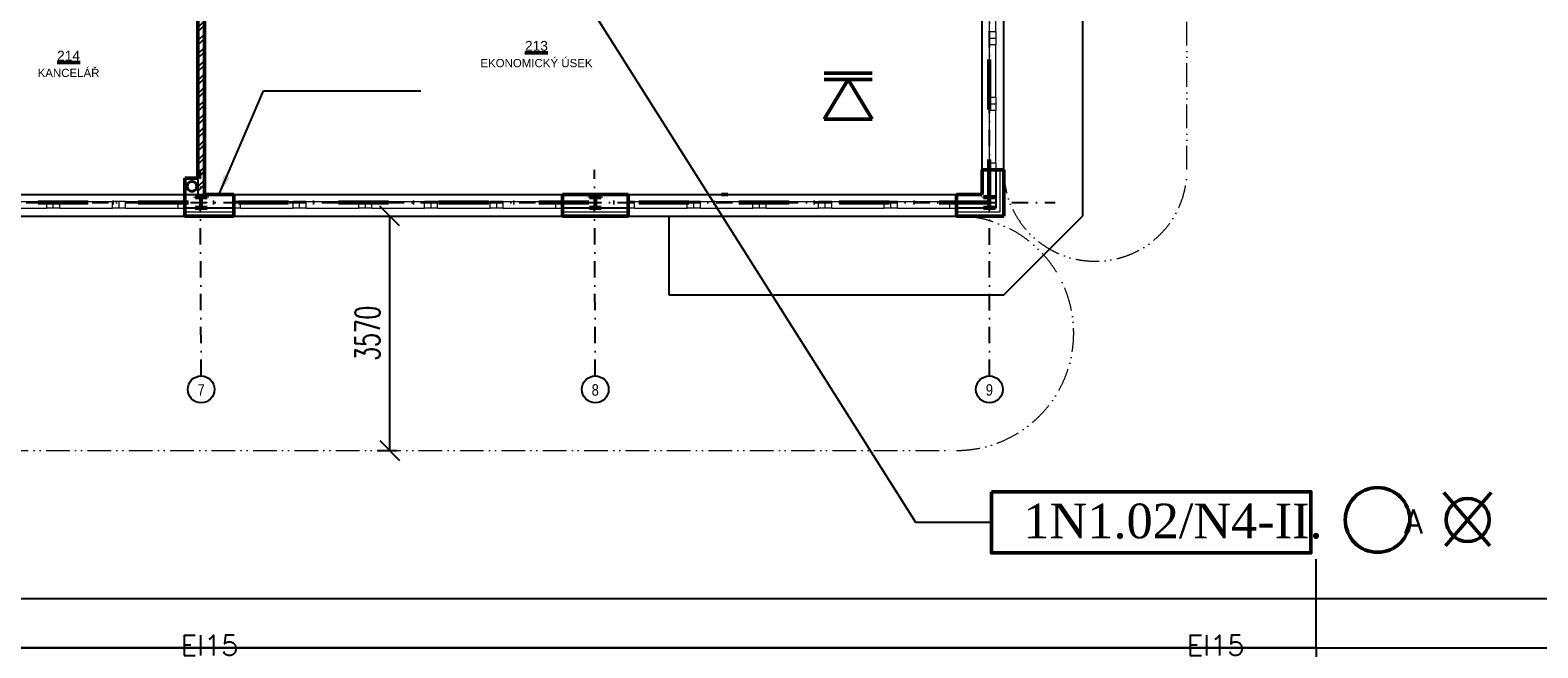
# Model space of a CAD drawing. Header units: millimetres. Extents: x 2886542 to 7567581, y -792623 to 134766.
# Tile 190 of 256: x 4626336 to 4649289, y -336834 to -327429. Entities that reach past the tile are written whole.
import ezdxf
from ezdxf.enums import TextEntityAlignment as Align

# ---------------------------------------------------------------- set-up
doc = ezdxf.new("R2010")
doc.units = ezdxf.units.MM
for name, pattern in [('ACAD_ISO04W100', [30, 24, -3, 0, -3]), ('ACAD_ISO12W100', [21, 12, -3, 0, -3, 0, -3]), ('DASHDOT', [1, 0.5, -0.25, 0, -0.25]), ('DASHDOTX2', [50.8, 25.4, -12.7, 0, -12.7])]:
    doc.linetypes.add(name, pattern=pattern)
for name, color, linetype, lineweight in [('CKIZOLACE', 1, 'Continuous', 18), ('CKOKNA', 1, 'Continuous', 18), ('CKPOPISM', 250, 'Continuous', 50), ('CKPOPISM_POPIS', 3, 'Continuous', 25), ('CKPROSTUPY_NADROVINOU', 7, 'DASHDOT', 25), ('CKRASTR_POPIS', 3, 'Continuous', 25), ('CKSTENY_PODROVINOU', 7, 'Continuous', 25), ('CKSTENY_REZ', 6, 'Continuous', 50), ('CSPROFILY_OSY', 1, 'DASHDOT', 18), ('CSPROFILY_REZY', 4, 'Continuous', 50), ('pohledy', 7, 'Continuous', 25), ('Text obecně', 7, 'Continuous', 25), ('ZTI-DEŠŤOVÁ-KANALIZACE', 210, 'Continuous', 40)]:
    doc.layers.add(name, color=color, linetype=linetype, lineweight=lineweight)
doc.layers.add('požárničina', color=10, linetype='Continuous')
doc.layers.add('srafy', color=251, linetype='Continuous')
doc.styles.add('ARIAL', font='arial.ttf')
doc.styles.add('DVERE', font='SIMPLEX.shx', dxfattribs={"width": 0.65})
doc.styles.add('ROMANT', font='romant')
doc.styles.get("Standard").update_dxf_attribs({"font": 'arial.ttf'})
doc.linetypes.add('IZOLACE_POLYSTYREN_EXPANDOVANY', pattern='A,1,[224,CADKON.SHX,S=0.01,R=0,X=-0.5,Y=-1.74],-2', length=3)
doc.dimstyles.new('1_75', dxfattribs={"dimscale": 75, "dimtxt": 2.5, "dimasz": 2, "dimexe": 0.7, "dimexo": 0.625, "dimgap": 1, "dimtad": 1, "dimdec": 0, "dimrnd": 1, "dimtxsty": 'DVERE', "dimblk": 'OBLIQUE', "dimcen": 1.5, "dimclrd": 256, "dimclre": 256, "dimclrt": 4, "dimadec": 0, "dimazin": 0, "dimtm": 1e-09, "dimtfac": 1, "dimtdec": 0, "dimtix": 1, "dimtmove": 2, "dimatfit": 3, "dimldrblk": 'OBLIQUE', "dimfxl": 0, "dimarcsym": 0})
doc.dimstyles.new('úhlová', dxfattribs={"dimscale": 0.2, "dimtxt": 2.5, "dimasz": 1.5, "dimexe": 0, "dimexo": 3, "dimgap": 1, "dimtad": 1, "dimdec": 0, "dimzin": 0, "dimdsep": 46, "dimtxsty": 'ROMANT', "dimcen": 5, "dimclrd": 256, "dimclre": 256, "dimclrt": 7, "dimadec": 1, "dimazin": 0, "dimtfac": 1, "dimtdec": 0, "dimtix": 1, "dimtmove": 2, "dimatfit": 3, "dimfxl": 0, "dimtvp": 2, "dimtolj": 1, "dimtzin": 0, "dimarcsym": 0})

# ---------------------------------------------------------------- blocks, each defined once
blk = doc.blocks.new('CK_S_EXT_HEAHEA180')
for p, q in [((-90, 85.5), (90, 85.5)), ((-90, 85.5), (-90, 76)), ((-90, 76), (-18, 76)), ((-3, -61), (-3, 61)), ((3, -61), (3, 61)), ((90, 76), (18, 76)), ((90, 85.5), (90, 76)), ((-90, -85.5), (-90, -76)), ((-90, -76), (-18, -76)), ((-90, -85.5), (90, -85.5)), ((90, -76), (18, -76)), ((90, -85.5), (90, -76))]:
    blk.add_line(p, q)
for centre, start, end in [((-18, 61), 0, 90), ((18, 61), 90, 180), ((-18, -61), 270, 0), ((18, -61), 180, 270)]:
    blk.add_arc(centre, 15, start, end)
blk = doc.blocks.new('CKBL2010716103042', base_point=(89426, 10527))
blk = doc.blocks.new('CKBL2010716103034', base_point=(95404, 10634))
blk = doc.blocks.new('_Oblique')
at = {"color": 0, "linetype": 'ByBlock', "lineweight": -2}
blk.add_line((-0.5, -0.5), (0.5, 0.5), dxfattribs=at)
blk = doc.blocks.new('*D5174')
at = {"layer": 'Defpoints', "color": 0, "linetype": 'Continuous', "lineweight": 50}
for p in [(4631387, -330259), (4631387, -333829), (4631809, -333829)]:
    blk.add_point(p, dxfattribs=at)
at = {"layer": 'požárničina', "color": 7, "linetype": 'Continuous', "lineweight": -2}
for p, q in [((4631622, -330259), (4631914, -330259)), ((4631622, -333829), (4631914, -333829))]:
    blk.add_line(p, q, dxfattribs=at)
at = {"layer": 'požárničina', "color": 7, "lineweight": -2}
blk.add_line((4631809, -330259), (4631809, -333829), dxfattribs=at)
at = {"layer": 'požárničina', "color": 7, "linetype": 'Continuous', "lineweight": -2, "xscale": 300, "yscale": 300, "zscale": 300}
for p, rotation in [((4631809, -330259), 90), ((4631809, -333829), 270)]:
    blk.add_blockref('_Oblique', p, dxfattribs=dict(at, rotation=rotation))
at = {"layer": 'požárničina', "color": 7, "linetype": 'Continuous', "lineweight": 9, "insert": (4631472, -332044), "char_height": 375, "attachment_point": 5, "rotation": 90, "style": 'DVERE'}
blk.add_mtext('3570', dxfattribs=at)
blk = doc.blocks.new('*D5175')
at = {"layer": 'Defpoints', "color": 0, "linetype": 'Continuous', "lineweight": 50}
for p in [(4641157, -323053), (4643947, -323211), (4643947, -450521)]:
    blk.add_point(p, dxfattribs=at)
at = {"layer": 'požárničina', "color": 7, "linetype": 'Continuous', "lineweight": -2}
for p, q in [((4641157, -323147), (4641157, -323316)), ((4643947, -323399), (4643947, -323106))]:
    blk.add_line(p, q, dxfattribs=at)
at = {"layer": 'požárničina', "color": 7, "lineweight": -2}
blk.add_line((4641157, -323211), (4643947, -323211), dxfattribs=at)
at = {"layer": 'požárničina', "color": 7, "linetype": 'Continuous', "lineweight": -2, "xscale": 300, "yscale": 300, "zscale": 300, "rotation": 180}
blk.add_blockref('_Oblique', (4641157, -323211), dxfattribs=at)
at = {"layer": 'požárničina', "color": 7, "linetype": 'Continuous', "lineweight": -2, "xscale": 300, "yscale": 300, "zscale": 300}
blk.add_blockref('_Oblique', (4643947, -323211), dxfattribs=at)
at = {"layer": 'požárničina', "color": 7, "linetype": 'Continuous', "lineweight": 9, "insert": (4642552, -322874), "char_height": 375, "attachment_point": 5, "style": 'DVERE'}
blk.add_mtext('2790', dxfattribs=at)

msp = doc.modelspace()

# ---------------------------------------------------------------- hatches: boundary and pattern name
at = {"layer": 'srafy'}
h = msp.add_hatch(dxfattribs=at)
h.set_pattern_fill('ANSI32', color=250, scale=15, style=0)
h.set_pattern_definition([(45, (4537494.36, -339373.19), (-101.02788, 101.02788), []), (45, (4537561.71, -339373.19), (-101.02788, 101.02788), [])])
h.paths.add_polyline_path([(4628888.7, -329680.5), (4628888.7, -329930.5), (4628928.2, -329930.5), (4628988.7, -329930.5), (4628988.7, -326250), (4628926.7, -326250), (4628888.7, -326250)])
h.paths.add_polyline_path([(4628656.7, -329221.5), (4628920.7, -329221.5), (4628920.7, -329386.5), (4628656.7, -329386.5)], flags=24)

# ---------------------------------------------------------------- linework, layer by layer
at = {"layer": 'CKIZOLACE', "color": 250, "linetype": 'IZOLACE_POLYSTYREN_EXPANDOVANY', "ltscale": 3}
for points in [[(4641098.7, -329555), (4641098.7, -330200.5), (4640438.7, -330200.5)], [(4629438.7, -330200.5), (4628688.7, -330200.5)], [(4635438.7, -330200.5), (4634438.7, -330200.5)]]:
    msp.add_lwpolyline(points, dxfattribs=at)
at = {"layer": 'CKOKNA', "color": 250}
for p, q in [((4640938.7, -327455), (4640938.7, -326655)), ((4641038.7, -327455), (4641038.7, -326655)), ((4641038.7, -327455), (4640938.7, -327455)), ((4640938.7, -327455), (4640938.7, -327555)), ((4641038.7, -327455), (4641038.7, -327555)), ((4641038.7, -327555), (4640938.7, -327555)), ((4640938.7, -327555), (4640938.7, -327655)), ((4640938.7, -328455), (4640938.7, -327655)), ((4641038.7, -327655), (4640938.7, -327655)), ((4641038.7, -327555), (4641038.7, -327655)), ((4641038.7, -328455), (4641038.7, -327655)), ((4641038.7, -328455), (4640938.7, -328455)), ((4640938.7, -328455), (4640938.7, -328555)), ((4641038.7, -328555), (4640938.7, -328555)), ((4640938.7, -328555), (4640938.7, -328655)), ((4640938.7, -329455), (4640938.7, -328655)), ((4641038.7, -328655), (4640938.7, -328655)), ((4641038.7, -328455), (4641038.7, -328555)), ((4641038.7, -328555), (4641038.7, -328655)), ((4641038.7, -329455), (4641038.7, -328655)), ((4641038.7, -329455), (4640938.7, -329455)), ((4640938.7, -329455), (4640938.7, -329555)), ((4641038.7, -329555), (4640938.7, -329555)), ((4641038.7, -329455), (4641038.7, -329555)), ((4625788.7, -330040.5), (4626588.7, -330040.5)), ((4626688.7, -330040.5), (4626588.7, -330040.5)), ((4626588.7, -330140.5), (4626588.7, -330040.5)), ((4626688.7, -330140.5), (4626688.7, -330040.5)), ((4626788.7, -330040.5), (4626688.7, -330040.5)), ((4626788.7, -330040.5), (4627588.7, -330040.5)), ((4626788.7, -330140.5), (4626788.7, -330040.5)), ((4627688.7, -330040.5), (4627588.7, -330040.5)), ((4627588.7, -330140.5), (4627588.7, -330040.5)), ((4627688.7, -330140.5), (4627688.7, -330040.5)), ((4627788.7, -330040.5), (4627688.7, -330040.5)), ((4627788.7, -330040.5), (4628588.7, -330040.5)), ((4627788.7, -330140.5), (4627788.7, -330040.5)), ((4628588.7, -330040.5), (4628688.7, -330040.5)), ((4628588.7, -330140.5), (4628588.7, -330040.5)), ((4628688.7, -330140.5), (4628688.7, -330040.5)), ((4629538.7, -330040.5), (4629438.7, -330040.5)), ((4629438.7, -330140.5), (4629438.7, -330040.5)), ((4629538.7, -330040.5), (4630338.7, -330040.5)), ((4629538.7, -330140.5), (4629538.7, -330040.5)), ((4630438.7, -330040.5), (4630338.7, -330040.5)), ((4630338.7, -330140.5), (4630338.7, -330040.5)), ((4630438.7, -330140.5), (4630438.7, -330040.5)), ((4630538.7, -330040.5), (4630438.7, -330040.5)), ((4630538.7, -330040.5), (4631338.7, -330040.5)), ((4630538.7, -330140.5), (4630538.7, -330040.5)), ((4631438.7, -330040.5), (4631338.7, -330040.5)), ((4631338.7, -330140.5), (4631338.7, -330040.5)), ((4631438.7, -330140.5), (4631438.7, -330040.5)), ((4631538.7, -330040.5), (4631438.7, -330040.5)), ((4631538.7, -330040.5), (4632338.7, -330040.5)), ((4631538.7, -330140.5), (4631538.7, -330040.5)), ((4632438.7, -330040.5), (4632338.7, -330040.5)), ((4632338.7, -330140.5), (4632338.7, -330040.5)), ((4632438.7, -330140.5), (4632438.7, -330040.5)), ((4632538.7, -330040.5), (4632438.7, -330040.5)), ((4632538.7, -330040.5), (4633338.7, -330040.5)), ((4632538.7, -330140.5), (4632538.7, -330040.5)), ((4633438.7, -330040.5), (4633338.7, -330040.5)), ((4633338.7, -330140.5), (4633338.7, -330040.5)), ((4633438.7, -330140.5), (4633438.7, -330040.5)), ((4633538.7, -330040.5), (4633438.7, -330040.5)), ((4633538.7, -330040.5), (4634338.7, -330040.5)), ((4633538.7, -330140.5), (4633538.7, -330040.5)), ((4634338.7, -330140.5), (4634338.7, -330040.5)), ((4634338.7, -330040.5), (4634438.7, -330040.5)), ((4634438.7, -330140.5), (4634438.7, -330040.5)), ((4635538.7, -330040.5), (4635438.7, -330040.5)), ((4635438.7, -330140.5), (4635438.7, -330040.5)), ((4635538.7, -330040.5), (4636338.7, -330040.5)), ((4635538.7, -330140.5), (4635538.7, -330040.5)), ((4636438.7, -330040.5), (4636338.7, -330040.5)), ((4636338.7, -330140.5), (4636338.7, -330040.5)), ((4636438.7, -330140.5), (4636438.7, -330040.5)), ((4636538.7, -330040.5), (4636438.7, -330040.5)), ((4636538.7, -330040.5), (4637338.7, -330040.5)), ((4636538.7, -330140.5), (4636538.7, -330040.5)), ((4637438.7, -330040.5), (4637338.7, -330040.5)), ((4637338.7, -330140.5), (4637338.7, -330040.5)), ((4637438.7, -330140.5), (4637438.7, -330040.5)), ((4637538.7, -330040.5), (4637438.7, -330040.5)), ((4637538.7, -330040.5), (4638338.7, -330040.5)), ((4637538.7, -330140.5), (4637538.7, -330040.5)), ((4638438.7, -330040.5), (4638338.7, -330040.5)), ((4638338.7, -330140.5), (4638338.7, -330040.5)), ((4638438.7, -330140.5), (4638438.7, -330040.5)), ((4638538.7, -330040.5), (4638438.7, -330040.5)), ((4638538.7, -330040.5), (4639338.7, -330040.5)), ((4638538.7, -330140.5), (4638538.7, -330040.5)), ((4639438.7, -330040.5), (4639338.7, -330040.5)), ((4639338.7, -330140.5), (4639338.7, -330040.5)), ((4639438.7, -330140.5), (4639438.7, -330040.5)), ((4639538.7, -330040.5), (4639438.7, -330040.5)), ((4639538.7, -330040.5), (4640338.7, -330040.5)), ((4639538.7, -330140.5), (4639538.7, -330040.5)), ((4640338.7, -330140.5), (4640338.7, -330040.5)), ((4640338.7, -330040.5), (4640438.7, -330040.5)), ((4640438.7, -330140.5), (4640438.7, -330040.5)), ((4625788.7, -330140.5), (4626588.7, -330140.5)), ((4626688.7, -330140.5), (4626588.7, -330140.5)), ((4626788.7, -330140.5), (4626688.7, -330140.5)), ((4626788.7, -330140.5), (4627588.7, -330140.5)), ((4627688.7, -330140.5), (4627588.7, -330140.5)), ((4627788.7, -330140.5), (4627688.7, -330140.5)), ((4627788.7, -330140.5), (4628588.7, -330140.5)), ((4628588.7, -330140.5), (4628688.7, -330140.5)), ((4629538.7, -330140.5), (4629438.7, -330140.5)), ((4629538.7, -330140.5), (4630338.7, -330140.5)), ((4630438.7, -330140.5), (4630338.7, -330140.5)), ((4630538.7, -330140.5), (4630438.7, -330140.5)), ((4630538.7, -330140.5), (4631338.7, -330140.5)), ((4631438.7, -330140.5), (4631338.7, -330140.5)), ((4631538.7, -330140.5), (4631438.7, -330140.5)), ((4631538.7, -330140.5), (4632338.7, -330140.5)), ((4632438.7, -330140.5), (4632338.7, -330140.5)), ((4632538.7, -330140.5), (4632438.7, -330140.5)), ((4632538.7, -330140.5), (4633338.7, -330140.5)), ((4633438.7, -330140.5), (4633338.7, -330140.5)), ((4633538.7, -330140.5), (4633438.7, -330140.5)), ((4633538.7, -330140.5), (4634338.7, -330140.5)), ((4634338.7, -330140.5), (4634438.7, -330140.5)), ((4635538.7, -330140.5), (4635438.7, -330140.5)), ((4635538.7, -330140.5), (4636338.7, -330140.5)), ((4636438.7, -330140.5), (4636338.7, -330140.5)), ((4636538.7, -330140.5), (4636438.7, -330140.5)), ((4636538.7, -330140.5), (4637338.7, -330140.5)), ((4637438.7, -330140.5), (4637338.7, -330140.5)), ((4637538.7, -330140.5), (4637438.7, -330140.5)), ((4637538.7, -330140.5), (4638338.7, -330140.5)), ((4638438.7, -330140.5), (4638338.7, -330140.5)), ((4638538.7, -330140.5), (4638438.7, -330140.5)), ((4638538.7, -330140.5), (4639338.7, -330140.5)), ((4639438.7, -330140.5), (4639338.7, -330140.5)), ((4639538.7, -330140.5), (4639438.7, -330140.5)), ((4639538.7, -330140.5), (4640338.7, -330140.5)), ((4640338.7, -330140.5), (4640438.7, -330140.5))]:
    msp.add_line(p, q, dxfattribs=at)
at = {"layer": 'CKPROSTUPY_NADROVINOU', "color": 0, "ltscale": 500}
for p, q in [((4640938.7, -332696), (4640938.7, -297055)), ((4628938.9, -332694.9), (4628926.7, -329555)), ((4634938.9, -332694.9), (4634926.7, -329555)), ((4620276.4, -330055), (4641938.7, -330055))]:
    msp.add_line(p, q, dxfattribs=at)
at = {"layer": 'CKRASTR_POPIS', "color": 250}
for centre in [(4628938.7, -332898.8), (4634938.7, -332898.8), (4640938.7, -332898.8)]:
    msp.add_circle(centre, 203.9, dxfattribs=at)
at = {"layer": 'CKSTENY_PODROVINOU', "color": 250}
for p, q in [((4642358.7, -321555), (4642358.7, -330260.5)), ((4640828.7, -329555), (4640828.7, -326555)), ((4641158.7, -329555), (4641158.7, -326555)), ((4641038.7, -329555), (4641038.7, -330140.5)), ((4641038.7, -329555), (4641158.7, -329555)), ((4628888.7, -329680.5), (4628888.7, -329930.5)), ((4624688.7, -329930.5), (4628688.7, -329930.5)), ((4628688.7, -329930.5), (4628888.7, -329930.5)), ((4628888.7, -329930.5), (4628988.7, -329930.5)), ((4629438.7, -329930.5), (4634438.7, -329930.5)), ((4635438.7, -329930.5), (4640438.7, -329930.5)), ((4624688.7, -330260.5), (4628688.7, -330260.5)), ((4629438.7, -330140.5), (4628688.7, -330140.5)), ((4628688.7, -330140.5), (4628688.7, -330260.5)), ((4629438.7, -330140.5), (4629438.7, -330260.5)), ((4629438.7, -330260.5), (4634438.7, -330260.5)), ((4635438.7, -330140.5), (4634438.7, -330140.5)), ((4634438.7, -330140.5), (4634438.7, -330260.5)), ((4635438.7, -330140.5), (4635438.7, -330260.5)), ((4635438.7, -330260.5), (4640438.7, -330260.5)), ((4636057.7, -330260.5), (4636057.7, -331460.5)), ((4641038.7, -330140.5), (4640438.7, -330140.5)), ((4640438.7, -330140.5), (4640438.7, -330260.5)), ((4636057.7, -331460.5), (4641157.7, -331460.5))]:
    msp.add_line(p, q, dxfattribs=at)
at = {"layer": 'CKSTENY_REZ', "color": 250}
for p, q in [((4628888.7, -326250), (4628888.7, -329680.5)), ((4628988.7, -326250), (4628988.7, -329930.5)), ((4640828.7, -329555), (4640828.7, -329930.5)), ((4641158.7, -329555), (4640828.7, -329555)), ((4641158.7, -329555), (4641158.7, -330260.5)), ((4628688.7, -329930.5), (4628688.7, -329680.5)), ((4628688.7, -329680.5), (4628888.7, -329680.5)), ((4628688.7, -330260.5), (4628688.7, -329930.5)), ((4629438.7, -329930.5), (4628988.7, -329930.5)), ((4629438.7, -330260.5), (4629438.7, -329930.5)), ((4635438.7, -329930.5), (4634438.7, -329930.5)), ((4634438.7, -330260.5), (4634438.7, -329930.5)), ((4635058.7, -329930.5), (4634958.7, -329930.5)), ((4635438.7, -330260.5), (4635438.7, -329930.5)), ((4636958.7, -329930.5), (4636858.7, -329930.5)), ((4640438.7, -330260.5), (4640438.7, -329930.5)), ((4640828.7, -329930.5), (4640438.7, -329930.5)), ((4629438.7, -330260.5), (4628688.7, -330260.5)), ((4635438.7, -330260.5), (4634438.7, -330260.5)), ((4641158.7, -330260.5), (4640438.7, -330260.5))]:
    msp.add_line(p, q, dxfattribs=at)
at = {"layer": 'CSPROFILY_OSY', "color": 250}
for p, q in [((4628838.7, -330055), (4629038.7, -330055)), ((4628938.7, -330150.5), (4628938.7, -329959.5)), ((4634838.7, -330055), (4635038.7, -330055)), ((4634938.7, -330150.5), (4634938.7, -329959.5)), ((4640838.7, -330055), (4641038.7, -330055)), ((4640938.7, -330150.5), (4640938.7, -329959.5))]:
    msp.add_line(p, q, dxfattribs=at)
at = {"layer": 'pohledy', "color": 250}
msp.add_line((4641157.7, -331460.5), (4642358.7, -330260.5), dxfattribs=at)
at = {"layer": 'požárničina', "linetype": 'DASHDOTX2', "lineweight": 60, "ltscale": 30}
for p, q in [((4640937.2, -320254.9), (4640937.2, -330053)), ((4640937.2, -330053), (4624437.2, -330053))]:
    msp.add_line(p, q, dxfattribs=at)
at = {"layer": 'požárničina', "linetype": 'ACAD_ISO12W100', "lineweight": 0, "ltscale": 30}
for p, q in [((4643947.2, -329553), (4643947.2, -321553)), ((4624687.2, -333828.5), (4640437.2, -333828.5))]:
    msp.add_line(p, q, dxfattribs=at)
at = {"layer": 'požárničina', "linetype": 'ACAD_ISO04W100', "lineweight": 50, "ltscale": 50, "extrusion": (0, 0, -1)}
for p, q in [((4638421.7, -328086.3), (4639152.1, -328086.3)), ((4638421.7, -328787), (4638786.9, -328180.1)), ((4638421.7, -328180.1), (4639152.1, -328180.1)), ((4639152.1, -328787), (4638786.9, -328180.1)), ((4638421.7, -328787), (4639152.1, -328787)), ((4648558.4, -335278.8), (4647859.8, -334469.3)), ((4647880.9, -335278.8), (4648579.5, -334469.3))]:
    msp.add_line(p, q, dxfattribs=at)
at = {"layer": 'požárničina', "color": 1, "linetype": 'Continuous', "lineweight": 50}
msp.add_lwpolyline([(4640969.8, -334456.9), (4645835.1, -334456.9), (4645835.1, -335387.6), (4640969.8, -335387.6)], close=True, dxfattribs=at)
at = {"layer": 'požárničina', "lineweight": 50, "ltscale": 50, "extrusion": (0, 0, -1)}
for centre, radius in [((-4646848.2, -334886.3), 492), ((-4648219.6, -334886.3), 328)]:
    msp.add_circle(centre, radius, dxfattribs=at)
at = {"layer": 'požárničina', "linetype": 'ACAD_ISO12W100', "lineweight": 0, "ltscale": 30}
for centre, radius, start, end in [((4642552.2, -329553), 1395, 180, 0), ((4640437.2, -332043.5), 1785, 270, 90)]:
    msp.add_arc(centre, radius, start, end, dxfattribs=at)
at = {"layer": 'Text obecně'}
for p, q in [((4645911.4, -336834), (4645911.4, -335484.8)), ((4645911.4, -336834), (4645911.4, -335484.8)), ((4615162.1, -336084), (4676660.7, -336084)), ((4614412.2, -336834), (4677410.7, -336834)), ((4645911.4, -336834), (4614412.2, -336834)), ((4614412.2, -336834), (4677410.7, -336834)), ((4645911.4, -336834), (4614412.2, -336834)), ((4645911.4, -336834), (4645911.4, -338183.1)), ((4645911.4, -336834), (4677410.7, -336834))]:
    msp.add_line(p, q, dxfattribs=at)
at = {"layer": 'ZTI-DEŠŤOVÁ-KANALIZACE', "color": 250}
msp.add_circle((4628799.8, -329808.5), 75, dxfattribs=at)

# ---------------------------------------------------------------- block references
at = {"layer": 'CKPOPISM', "color": 250}
ref = msp.add_blockref('CKBL2010716103042', (4626920.4, -328142.6), dxfattribs=dict(at, xscale=0.5, yscale=0.5, zscale=0.5))
ref.add_attrib('JMENO', 'KANCELÁŘ', dxfattribs={"layer": 'CKPOPISM_POPIS', "height": 125}).set_placement((4626920.4, -328142.6), align=Align.CENTER)
ref.add_attrib('CISLO', '%%U214', dxfattribs={"height": 150, "style": 'ARIAL'}).set_placement((4626920.4, -327892.6), align=Align.CENTER)
ref = msp.add_blockref('CKBL2010716103034', (4634043.6, -327993), dxfattribs=dict(at, xscale=0.5, yscale=0.5, zscale=0.5))
ref.add_attrib('JMENO', 'EKONOMICKÝ ÚSEK', dxfattribs={"layer": 'CKPOPISM_POPIS', "height": 125}).set_placement((4634043.6, -327993), align=Align.CENTER)
ref.add_attrib('CISLO', '%%U213', dxfattribs={"height": 150, "style": 'ARIAL'}).set_placement((4634043.6, -327743), align=Align.CENTER)
at = {"layer": 'CSPROFILY_REZY', "color": 250}
for p in [(4628938.7, -330055), (4634938.7, -330055), (4640938.7, -330055)]:
    msp.add_blockref('CK_S_EXT_HEAHEA180', p, dxfattribs=at)

# ---------------------------------------------------------------- texts
at = {"layer": 'CKRASTR_POPIS', "color": 250, "style": 'ARIAL', "width": 0.8}
for s, p in [('7', (4628938.7, -332907.3)), ('8', (4634938.7, -332907.3)), ('9', (4640938.7, -332907.3))]:
    msp.add_text(s, height=175, dxfattribs=at).set_placement(p, align=Align.MIDDLE)
at = {"layer": 'požárničina', "linetype": 'DASHDOTX2', "lineweight": 50, "ltscale": 30, "insert": (4641457.8, -334638.4), "char_height": 526.848, "width": 4917.595, "attachment_point": 1}
msp.add_mtext('{\\fTimes New Roman|b0|i0|c238|p18;1N1.02/N4-II.}', dxfattribs=at)
at = {"layer": 'požárničina', "lineweight": 50, "insert": (4645668.5, -334727), "char_height": 367.408, "width": 2378.965, "attachment_point": 1}
msp.add_mtext('{\\Ftxt,bigfont|c238;\\W4.8403; \\W1;A}', dxfattribs=at)
at = {"layer": 'požárničina', "color": 1, "lineweight": 30, "char_height": 307.125, "width": 715494.708, "attachment_point": 3}
for insert in [(4629507.3, -336641), (4644823.9, -336641)]:
    msp.add_mtext('{\\Ftxt,bigfont|c238;EI15\\Pviz.kap.8.6}', dxfattribs=dict(at, insert=insert))

# ---------------------------------------------------------------- dimensions: what is measured, and where the dimension line sits
at = {"layer": 'požárničina', "color": 7, "linetype": 'Continuous', "lineweight": 9}
dim = msp.add_linear_dim(base=(4643947.2, -323211.3), p1=(4641157.2, -323053), p2=(4643947.2, -450520.6), dimstyle='1_75', override={"dimscale": 150, "dimclrd": 7, "dimclre": 7, "dimclrt": 7, "dimfxl": 1.25, "dimfxlon": 1, "dimtfill": 1, "dimtfillclr": 256}, dxfattribs=at)
dim.commit()
dim.dimension.update_dxf_attribs({"geometry": '*D5175', "text_midpoint": (4642552.2, -322873.8)})
dim = msp.add_linear_dim(base=(4631809.2, -333828.5), p1=(4631387.2, -330258.5), p2=(4631387.2, -333828.5), angle=90, dimstyle='1_75', override={"dimscale": 150, "dimclrd": 7, "dimclre": 7, "dimclrt": 7, "dimfxl": 1.25, "dimfxlon": 1, "dimtfill": 1, "dimtfillclr": 256}, dxfattribs=at)
dim.commit()
dim.dimension.update_dxf_attribs({"geometry": '*D5174', "text_midpoint": (4631471.7, -332043.5)})

# ---------------------------------------------------------------- leaders
at = {"layer": 'požárničina'}
for points, override in [([(4634055.4, -325806), (4639814.5, -334922.3), (4640969.8, -334922.3)], {"dimasz": 1500, "dimgap": 1, "dimtad": 0, "dimldrblk": 'Dot'}), ([(4629210.9, -329927.1), (4629889.4, -328351.8), (4632282.6, -328351.8)], {"dimasz": 1500, "dimgap": 1, "dimtad": 0})]:
    msp.add_leader(points, dimstyle='úhlová', override=override, dxfattribs=at)

doc.saveas('drawing.dxf')
